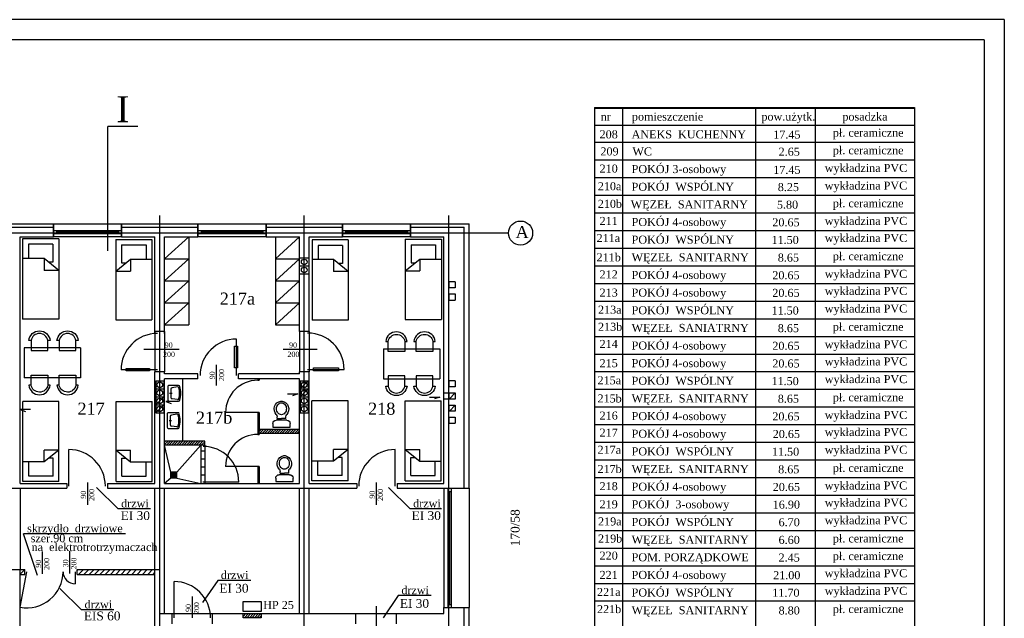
# Model space of a CAD drawing. Extents: x -4334 to 40851, y -15274 to 9778.
# Tile 15 of 15: x 38397 to 40851, y 8285 to 9778. Entities that reach past the tile are written whole.
import ezdxf

# ---------------------------------------------------------------- set-up
doc = ezdxf.new("R2010")
doc.units = 0
doc.header["$LTSCALE"] = 100
doc.header["$MEASUREMENT"] = 0
doc.linetypes.add('ACAD_ISO02W100', pattern=[15, 12, -3])
doc.linetypes.add('ACAD_ISO04W100', pattern=[30.5, 24, -3, 0.5, -3])
doc.layers.get('0').update_dxf_attribs({"color": 251, "linetype": 'CONTINUOUS'})
for name, color, linetype in [('CIENKIE', 251, 'CONTINUOUS'), ('NAPIS', 251, 'CONTINUOUS'), ('OSIE', 251, 'ACAD_ISO04W100'), ('PRZERYW', 251, 'ACAD_ISO02W100'), ('SCIANY', 251, 'CONTINUOUS'), ('urzadzenia', 251, 'CONTINUOUS'), ('URZĄDZENIA', 251, 'CONTINUOUS')]:
    doc.layers.add(name, color=color, linetype=linetype)
doc.styles.add('NEWROMAN', font='TIMES.TTF')

# ---------------------------------------------------------------- blocks, each defined once
blk = doc.blocks.new('R053')
for p, q in [((0.917, 0.692), (0.083, 0.692)), ((0, 0.608), (0, 0)), ((0.095, 0.075), (0.149, 0.421)), ((0.769, 0.492), (0.231, 0.492)), ((0.5, 0.575), (0.5, 0.408)), ((0.905, 0.075), (0.851, 0.421)), ((1, 0), (1, 0.608))]:
    blk.add_line(p, q)
for centre, radius, start, end in [((0.083, 0.608), 0.0833, 90, 180), ((0.917, 0.608), 0.0833, 0, 90), ((0.083, 0), 0.0833, 180, 254.04705), ((0.177, 0.062), 0.0833, 171.19534, 256.97978), ((0.231, 0.408), 0.0833, 90, 171.19534), ((0.769, 0.408), 0.0833, 8.80466, 90), ((0.823, 0.062), 0.0833, 283.02022, 8.80466), ((0.5, 1.458), 1.599, 254.04705, 285.95295), ((0.5, 1.458), 1.516, 256.97978, 283.02022), ((0.917, 0), 0.0833, 285.95295, 0)]:
    blk.add_arc(centre, radius, start, end)
blk = doc.blocks.new('R056')
for p, q in [((-0.332, 0.998), (0.335, 0.998)), ((-0.332, 0.865), (-0.332, 0.998)), ((0.335, 0.998), (0.335, 0.865)), ((0.201, 0.732), (-0.199, 0.732)), ((-0.165, 0.67), (0.001, 0.67)), ((-0.165, 0.67), (-0.165, 0.607)), ((0.168, 0.67), (0.001, 0.67)), ((0.168, 0.67), (0.168, 0.607))]:
    blk.add_line(p, q)
blk.add_lwpolyline([(0.001, 0.067, 0.117514), (0.071, 0.083, 0.104443), (0.135, 0.134, 0.090071), (0.175, 0.207, 0.08201), (0.19, 0.297, 0.08201), (0.175, 0.387, 0.090071), (0.135, 0.459, 0.104443), (0.071, 0.51, 0.117514), (0.001, 0.527, 0.117514), (-0.069, 0.51, 0.104443), (-0.132, 0.459, 0.090071), (-0.172, 0.387, 0.08201), (-0.187, 0.297, 0.08201), (-0.172, 0.207, 0.090071), (-0.132, 0.134, 0.104443), (-0.069, 0.083, 0.117514)], format="xyb", close=True)
for centre, radius, start, end in [((-0.199, 0.865), 0.133, 180, 270), ((0.201, 0.865), 0.133, 270, 0), ((0.038, 0.311), 0.315, 138.639, 258.4219), ((-0.299, 0.607), 0.133, 318.639, 0), ((-0.035, 0.311), 0.315, 281.5781, 41.361), ((0.301, 0.607), 0.133, 180, 221.361), ((0.001, 0.133), 0.133, 258.4219, 281.5781)]:
    blk.add_arc(centre, radius, start, end)

msp = doc.modelspace()

# ---------------------------------------------------------------- hatches: boundary and pattern name
at = {"layer": 'urzadzenia', "ltscale": 3}
h = msp.add_hatch(dxfattribs=at)
h.set_pattern_fill('ANSI31', color=256, scale=35, style=0)
h.paths.add_polyline_path([(39094.2, 8756.6), (38994.2, 8756.6), (38994.2, 8746.6), (39094.2, 8746.6)])
h = msp.add_hatch(dxfattribs=at)
h.set_pattern_fill('ANSI31', color=256, scale=75, style=0)
h.paths.add_polyline_path([(38540.2, 8406.6), (38540.2, 8394.6), (38734.2, 8394.6), (38734.2, 8406.6)])
h.paths.add_polyline_path([(38398.2, 8406.6), (38398.2, 8394.6), (38410.2, 8394.6), (38410.2, 8406.6)])
h = msp.add_hatch(dxfattribs=at)
h.set_pattern_fill('ANSI31', color=256, scale=35, style=0)
h.set_pattern_definition([(45, (16753.5367, 6995.7165), (-3.0935922, 3.0935922), [])])
h.paths.add_polyline_path([(38953.8, 8296.6), (38953.8, 8286.6), (38998.9, 8286.6), (38998.9, 8296.6)])
at = {"layer": 'URZĄDZENIA', "ltscale": 3}
h = msp.add_hatch(dxfattribs=at)
h.set_pattern_fill('ANSI31', color=256, scale=35, style=0)
h.set_pattern_definition([(45, (18913.5367, 6995.7165), (-3.0935922, 3.0935922), [])])
h.paths.add_polyline_path([(38858.2, 8726.6), (38858.2, 8716.6), (38758.2, 8716.6), (38758.2, 8726.6)])

# ---------------------------------------------------------------- linework, layer by layer
at = {"layer": 'CIENKIE', "ltscale": 3}
for p, q in [((40851, 9777.9), (32948.9, 9777.9)), ((40851, 9777.9), (40851, 6807.9)), ((40801, 9727.9), (33348.9, 9727.9)), ((40801, 9727.9), (40801, 6857.9)), ((38291.2, 9260.6), (38481.2, 9260.6)), ((38481.2, 9268.6), (38651.2, 9268.6)), ((38481.2, 9252.5), (38651.2, 9252.5)), ((38489.2, 9252.5), (38489.2, 9244.5)), ((38643.2, 9252.5), (38643.2, 9244.5)), ((38651.2, 9260.6), (38841.2, 9260.6)), ((38841.2, 9268.6), (39011.2, 9268.6)), ((38841.2, 9252.5), (39011.2, 9252.5)), ((38849.2, 9252.5), (38849.2, 9244.5)), ((39003.2, 9252.5), (39003.2, 9244.5)), ((39011.2, 9260.6), (39201.2, 9260.6)), ((39201.2, 9268.6), (39371.2, 9268.6)), ((39201.2, 9252.5), (39371.2, 9252.5)), ((39209.2, 9252.5), (39209.2, 9244.5)), ((39363.2, 9252.5), (39363.2, 9244.5)), ((39371.2, 9260.6), (39505.2, 9260.6)), ((39505.2, 8609.6), (39505.2, 9260.6)), ((38481.2, 9244.5), (38651.2, 9244.5)), ((38651.2, 9236.6), (38481.2, 9236.6)), ((38489.2, 9248.5), (38643.2, 9248.5)), ((38841.2, 9244.5), (39011.2, 9244.5)), ((39011.2, 9236.6), (38841.2, 9236.6)), ((38849.2, 9248.5), (39003.2, 9248.5)), ((39201.2, 9244.5), (39371.2, 9244.5)), ((39371.2, 9236.6), (39201.2, 9236.6)), ((39209.2, 9248.5), (39363.2, 9248.5)), ((38937.6, 8890.5), (38937.6, 8981.5)), ((38706.4, 8955.9), (38794.7, 8955.9)), ((39053.5, 8955.9), (39138.7, 8955.9)), ((38887.5, 8865.8), (38887.5, 8917.1)), ((38740.6, 8904.5), (38649.6, 8904.5)), ((39114.7, 8905.4), (39205.7, 8905.4)), ((39096.2, 8857.1), (39116.2, 8877.1)), ((38736.2, 8817.1), (38756.2, 8837.1)), ((39064.3, 8844.9), (39090.3, 8844.9)), ((39090.3, 8844.9), (39076.9, 8840)), ((39096.2, 8837.1), (39116.2, 8857.1)), ((39418.1, 8836.9), (39444.2, 8836.9)), ((39444.2, 8836.9), (39430.8, 8832)), ((39467.4, 8831.9), (39482.4, 8846.9)), ((38736.2, 8797.1), (38756.2, 8817.1)), ((38787.5, 8825.3), (38761.4, 8825.3)), ((38761.4, 8825.3), (38774.8, 8820.3)), ((39468.3, 8801.9), (39482.4, 8816.9)), ((38424, 8806), (38397.9, 8806)), ((38397.9, 8806), (38411.3, 8801.1)), ((38519.5, 8614.9), (38519.5, 8705.9)), ((39332.9, 8614.9), (39332.9, 8705.9)), ((38566.5, 8568.2), (38566.5, 8623.6)), ((39286.1, 8568.2), (39286.1, 8623.6)), ((38642.2, 8557.8), (38588.5, 8610.9)), ((39370, 8557.8), (39316.3, 8610.9)), ((39454.2, 8609.6), (39454.2, 8311.6)), ((39464.2, 8609.6), (39464.2, 8311.6)), ((39464.2, 8601.6), (39472.2, 8601.6)), ((39468.2, 8601.6), (39468.2, 8319.6)), ((39472.2, 8609.6), (39472.2, 8311.6)), ((39517.2, 8609.6), (39517.2, 8311.6)), ((38723.1, 8557.8), (38642.2, 8557.8)), ((39448.7, 8557.8), (39370, 8557.8)), ((38660.9, 8495.3), (38406.3, 8495.3)), ((38441.8, 8392), (38406.3, 8495.3)), ((38454.3, 8396.1), (38454.3, 8451.4)), ((38522, 8397), (38522, 8452.4)), ((38398.2, 8312.8), (38415.2, 8401.2)), ((38535.2, 8401.2), (38535.2, 8371.2)), ((38781.7, 8285.8), (38781.7, 8376.8)), ((38890.8, 8379.4), (38852.7, 8324.2)), ((38972.8, 8379.4), (38890.8, 8379.4)), ((38550.9, 8306), (38497.3, 8359)), ((38827.8, 8285.9), (38827.8, 8339.6)), ((39340.7, 8341.5), (39302.6, 8286.4)), ((39422.7, 8341.5), (39340.7, 8341.5)), ((39464.2, 8319.6), (39472.2, 8319.6)), ((38631.6, 8306), (38550.9, 8306)), ((39286.1, 8230.3), (39286.1, 8315.4)), ((39505.2, 7745.6), (39505.2, 8311.6))]:
    msp.add_line(p, q, dxfattribs=at)
at = {"layer": 'CIENKIE', "lineweight": 25, "ltscale": 3}
for p, q in [((39830, 9558.8), (40627, 9558.8)), ((39830, 9558.8), (39830, 9148.1)), ((39830, 9557.5), (40627, 9557.5)), ((39899.6, 9558.8), (39899.6, 7518.6)), ((40230.6, 9558.8), (40230.6, 7518.6)), ((40379.4, 9558.8), (40379.4, 7518.6)), ((40627, 9558.8), (40627, 7518.6)), ((39830, 9514.8), (40627, 9514.8)), ((39830, 9472.1), (40627, 9472.1)), ((39830, 9428.1), (40627, 9428.1)), ((39830, 9384.1), (40627, 9384.1)), ((39830, 9340.1), (40377.3, 9340.1)), ((39830, 9340.1), (40627, 9340.1)), ((39830, 9296.1), (40377.3, 9296.1)), ((39830, 9296.1), (40624.9, 9296.1)), ((39833.2, 9296.1), (40380.4, 9296.1)), ((39833.2, 9296.1), (40627, 9296.1)), ((39830, 9252.1), (40627, 9252.1)), ((39830, 9208.1), (40627, 9208.1)), ((39830, 9164.1), (40627, 9164.1)), ((39830, 9148.1), (39830, 7518.6)), ((39830, 9120.1), (40627, 9120.1)), ((39830, 9076.1), (40627, 9076.1)), ((39830, 9076.1), (40377.3, 9076.1)), ((39830, 9032.1), (40624.9, 9032.1)), ((39830, 9032.1), (40377.3, 9032.1)), ((39833.2, 9032.1), (40627, 9032.1)), ((39833.2, 9032.1), (40380.4, 9032.1)), ((39830, 8988.1), (40627, 8988.1)), ((39830, 8944.1), (40627, 8944.1)), ((39830, 8900.2), (40627, 8900.2)), ((39830, 8856.2), (40627, 8856.2)), ((39830, 8812.2), (40627, 8812.2)), ((39830, 8812.2), (40377.3, 8812.2)), ((39830, 8768.2), (40624.9, 8768.2)), ((39830, 8768.2), (40377.3, 8768.2)), ((39833.2, 8768.2), (40627, 8768.2)), ((39833.2, 8768.2), (40380.4, 8768.2)), ((39830, 8724.2), (40627, 8724.2)), ((39830, 8680.2), (40627, 8680.2)), ((39830, 8636.2), (40627, 8636.2)), ((39830, 8592.2), (40627, 8592.2)), ((39830, 8548.2), (40377.3, 8548.2)), ((39830, 8548.2), (40627, 8548.2)), ((39830, 8504.2), (40377.3, 8504.2)), ((39830, 8504.2), (40624.9, 8504.2)), ((39833.2, 8504.2), (40380.4, 8504.2)), ((39833.2, 8504.2), (40627, 8504.2)), ((39830, 8460.2), (40627, 8460.2)), ((39830, 8416.2), (40627, 8416.2)), ((39830, 8372.2), (40377.3, 8372.2)), ((39830, 8372.2), (40627, 8372.2)), ((39830, 8328.2), (40377.3, 8328.2)), ((39830, 8328.2), (40624.9, 8328.2)), ((39833.2, 8328.2), (40380.4, 8328.2)), ((39833.2, 8328.2), (40627, 8328.2))]:
    msp.add_line(p, q, dxfattribs=at)
at = {"layer": 'CIENKIE'}
for p, q in [((39096.2, 9183.7), (39116.2, 9183.7)), ((39096.2, 9163.7), (39116.2, 9163.7)), ((39096.2, 9143.7), (39116.2, 9143.7)), ((39482.7, 9123.8), (39467.7, 9123.8)), ((39467.7, 9108.8), (39467.7, 9123.8)), ((39482.7, 9108.8), (39467.7, 9108.8)), ((39482.7, 9123.8), (39482.7, 9108.8)), ((39467.6, 9078.8), (39467.6, 9093.8)), ((39467.7, 9093.8), (39482.7, 9093.8)), ((39482.7, 9093.8), (39482.7, 9078.8)), ((39467.7, 9078.6), (39482.7, 9078.6)), ((39482.4, 8877.5), (39467.4, 8877.5)), ((39467.4, 8861.9), (39467.4, 8876.9)), ((39482.4, 8861.9), (39467.4, 8861.9)), ((39482.4, 8876.9), (39482.4, 8861.9)), ((39454.2, 8846.9), (39482.4, 8846.9)), ((39467.4, 8831.9), (39467.4, 8846.9)), ((39482.4, 8846.9), (39482.4, 8831.9)), ((39482.4, 8831.9), (39454.2, 8831.9)), ((39466.2, 8816.9), (39482.4, 8816.9)), ((39467.4, 8801.9), (39467.4, 8816.9)), ((39482.4, 8816.9), (39482.4, 8801.9)), ((39482.4, 8801.9), (39466.2, 8801.9)), ((39467.4, 8786.9), (39482.4, 8786.9)), ((39467.4, 8771.9), (39467.4, 8786.9)), ((39482.4, 8786.9), (39482.4, 8771.9)), ((39467.4, 8771.6), (39482.4, 8771.6)), ((38953.8, 8286.6), (38953.8, 8296.6)), ((38998.9, 8296.6), (38998.9, 8286.6)), ((38998.9, 8286.6), (38953.8, 8286.6))]:
    msp.add_line(p, q, dxfattribs=at)
msp.add_lwpolyline([(38953.8, 8301.9), (38953.8, 8327.2), (38998.9, 8327.2), (38998.9, 8301.9)], close=True, dxfattribs=at)
at = {"layer": 'CIENKIE', "ltscale": 3}
msp.add_circle((39645.4, 9245.8), 30, dxfattribs=at)
at = {"layer": 'CIENKIE'}
for centre in [(39106.2, 9173.7), (39106.2, 9153.7), (38746.2, 8867.1), (39106.2, 8867.1), (38746.2, 8847.1), (38746.2, 8827.1), (39106.2, 8847.1), (39106.2, 8827.1), (38746.2, 8807.1), (39106.2, 8807.1)]:
    msp.add_circle(centre, 7, dxfattribs=at)
at = {"layer": 'CIENKIE', "ltscale": 3}
for centre, radius, start, end in [((38740.6, 8904.5), 91, 90, 180), ((38937.6, 8890.5), 91, 90, 180), ((39114.7, 8905.4), 91, 0, 90), ((38519.5, 8614.9), 91, 360, 90), ((39332.9, 8614.9), 91, 90, 180), ((38415.2, 8401.2), 90, 259.1121, 0), ((38535.2, 8401.2), 30, 180, 270), ((38781.7, 8285.8), 91, 0, 90)]:
    msp.add_arc(centre, radius, start, end, dxfattribs=at)
at = {"layer": 'OSIE', "ltscale": 3}
for p, q in [((38746.2, 7535.4), (38746.2, 9289.2)), ((39106.2, 7535.4), (39106.2, 9289.2)), ((39466.2, 7535.4), (39466.2, 9289.2)), ((33706.2, 9246.6), (39615.4, 9246.6))]:
    msp.add_line(p, q, dxfattribs=at)
at = {"layer": 'PRZERYW', "ltscale": 3}
for p, q in [((38734.2, 9000.6), (38734.2, 8899.6)), ((38758.2, 9000.6), (38758.2, 8899.6)), ((39094.2, 9000.6), (39094.2, 8899.6)), ((39118.2, 9000.6), (39118.2, 8899.6)), ((38398.2, 8609.6), (38398.2, 8406.6)), ((38734.2, 8406.6), (38734.2, 8609.6)), ((38758.2, 8296.6), (38758.2, 8609.6)), ((39094.2, 8296.6), (39094.2, 8609.6)), ((39118.2, 8296.6), (39118.2, 8609.6)), ((38776.7, 8296.6), (38877.7, 8296.6)), ((39235.2, 8296.6), (39336.2, 8296.6))]:
    msp.add_line(p, q, dxfattribs=at)
at = {"layer": 'PRZERYW'}
for points in [[(38932.3, 8963.8), (38940.1, 8963.8), (38940.1, 8909.7), (38932.3, 8909.7)], [(38662.8, 8907.8), (38720.8, 8907.8), (38720.8, 8902), (38662.8, 8902)], [(39129.4, 8909.7), (39191.3, 8909.7), (39191.3, 8902), (39129.4, 8902)]]:
    msp.add_lwpolyline(points, close=True, dxfattribs=at)
at = {"layer": 'SCIANY', "ltscale": 3}
for p, q in [((38691.1, 9511.8), (38616.8, 9511.8)), ((38616.8, 9201.4), (38616.8, 9511.8)), ((38291.2, 9268.6), (38481.2, 9268.6)), ((38481.2, 9268.6), (38481.2, 9236.6)), ((38481.2, 9236.6), (38481.2, 9268.6)), ((38651.2, 9268.6), (38841.2, 9268.6)), ((38651.2, 9268.6), (38651.2, 9236.6)), ((38651.2, 9236.6), (38651.2, 9268.6)), ((38841.2, 9236.6), (38841.2, 9268.6)), ((38841.2, 9268.6), (38841.2, 9236.6)), ((39011.2, 9268.6), (39201.2, 9268.6)), ((39011.2, 9236.6), (39011.2, 9268.6)), ((39011.2, 9268.6), (39011.2, 9236.6)), ((39201.2, 9268.6), (39201.2, 9236.6)), ((39201.2, 9236.6), (39201.2, 9268.6)), ((39371.2, 9268.6), (39517.2, 9268.6)), ((39371.2, 9268.6), (39371.2, 9236.6)), ((39371.2, 9236.6), (39371.2, 9268.6)), ((39517.2, 8609.6), (39517.2, 9268.6)), ((38398.2, 9236.6), (38481.2, 9236.6)), ((38651.2, 9236.6), (38734.2, 9236.6)), ((38758.2, 9236.6), (38841.2, 9236.6)), ((39011.2, 9236.6), (39094.2, 9236.6)), ((39118.2, 9236.6), (39201.2, 9236.6)), ((39371.2, 9236.6), (39454.2, 9236.6)), ((39454.2, 8621.6), (39454.2, 9236.6)), ((38758.2, 9000.6), (38734.2, 9000.6)), ((39118.2, 9000.6), (39094.2, 9000.6)), ((38758.2, 8899.6), (38734.2, 8899.6)), ((38841, 8894.6), (38758.2, 8894.6)), ((38841, 8882.6), (38841, 8894.6)), ((39094.2, 8894.6), (38942, 8894.6)), ((38942, 8882.6), (38942, 8894.6)), ((39118.2, 8899.6), (39094.2, 8899.6)), ((38841, 8882.6), (38758.2, 8882.6)), ((39094.2, 8882.6), (38942, 8882.6)), ((38994.2, 8756.6), (39094.2, 8756.6)), ((38994.2, 8746.6), (39094.2, 8746.6)), ((38858.2, 8726.6), (38758.2, 8726.6)), ((38858.2, 8716.6), (38758.2, 8716.6)), ((38398.2, 8621.6), (38514.5, 8621.6)), ((38514.5, 8621.6), (38514.5, 8609.6)), ((38615.5, 8621.6), (38615.5, 8609.6)), ((38615.5, 8621.6), (38734.2, 8621.6)), ((38758.2, 8621.6), (39094.2, 8621.6)), ((39118.2, 8621.6), (39236.9, 8621.6)), ((39236.9, 8621.6), (39236.9, 8609.6)), ((39337.9, 8621.6), (39337.9, 8609.6)), ((39337.9, 8621.6), (39454.2, 8621.6)), ((38257.9, 8609.6), (38514.5, 8609.6)), ((38615.5, 8609.6), (39236.9, 8609.6)), ((39337.9, 8609.6), (39517.2, 8609.6)), ((38257.9, 8406.6), (38410.2, 8406.6)), ((38398.2, 8394.6), (38410.2, 8394.6)), ((38540.2, 8406.6), (38746.2, 8406.6)), ((38540.2, 8394.6), (38734.2, 8394.6)), ((38746.2, 8296.6), (38776.7, 8296.6)), ((38877.7, 8296.6), (38998.9, 8296.6)), ((38998.9, 8296.6), (39235.2, 8296.6)), ((39235.2, 8271.6), (39235.2, 8296.6)), ((39336.2, 8296.6), (39454.2, 8296.6)), ((39336.2, 8271.6), (39336.2, 8296.6)), ((39454.2, 8311.6), (39517.2, 8311.6)), ((39454.2, 8296.6), (39454.2, 8311.6)), ((39517.2, 7737.6), (39517.2, 8311.6))]:
    msp.add_line(p, q, dxfattribs=at)
at = {"layer": 'SCIANY'}
for p, q in [((38398.2, 8621.6), (38398.2, 9236.6)), ((38398.2, 8797.1), (38398.2, 9236.6)), ((38734.2, 8995.6), (38734.2, 9236.6)), ((38734.2, 9000.6), (38734.2, 9236.6)), ((38758.2, 8995.6), (38758.2, 9236.6)), ((38758.2, 9000.6), (38758.2, 9236.6)), ((39094.2, 9000.6), (39094.2, 9236.6)), ((39118.2, 9000.6), (39118.2, 9236.6)), ((38734.2, 8621.6), (38734.2, 8899.6)), ((38734.2, 8797.1), (38734.2, 8894.6)), ((38758.2, 8894.6), (38758.2, 8899.6)), ((39094.2, 8894.6), (39094.2, 8899.6)), ((39118.2, 8621.6), (39118.2, 8899.6)), ((38758.2, 8621.6), (38758.2, 8882.6)), ((39094.2, 8621.6), (39094.2, 8882.6)), ((38994.2, 8746.6), (38994.2, 8756.6)), ((38858.2, 8716.6), (38858.2, 8726.6)), ((38398.2, 7769.6), (38398.2, 8406.6)), ((38410.2, 8394.6), (38410.2, 8406.6)), ((38540.2, 8394.6), (38540.2, 8406.6)), ((38734.2, 7769.6), (38734.2, 8406.6)), ((38746.2, 8296.6), (38746.2, 8406.6)), ((38776.7, 8271.6), (38776.7, 8296.6)), ((38877.7, 8271.6), (38877.7, 8296.6))]:
    msp.add_line(p, q, dxfattribs=at)
at = {"layer": 'urzadzenia'}
for p, q in [((38404.3, 9231.4), (38404.3, 9031.4)), ((38494.3, 9231.4), (38494.3, 9031.4)), ((38636.5, 9229.7), (38636.5, 9029.7)), ((38726.5, 9229.7), (38726.5, 9029.7)), ((38818.2, 9236.6), (38818.2, 9016.6)), ((39034.2, 9236.6), (39034.2, 9016.6)), ((39125.9, 9228.6), (39125.9, 9028.6)), ((39215.9, 9228.6), (39215.9, 9028.6)), ((39358.1, 9230.2), (39358.1, 9030.2)), ((39448.1, 9230.2), (39448.1, 9030.2)), ((38419, 9217.8), (38419, 9182.1)), ((38479.7, 9217.8), (38479.7, 9172.8)), ((38479.7, 9217.8), (38479.7, 9172.8)), ((38651.2, 9216.2), (38651.2, 9171.2)), ((38651.2, 9216.2), (38651.2, 9171.2)), ((38711.9, 9216.2), (38711.9, 9180.5)), ((39140.6, 9215.1), (39140.6, 9179.4)), ((39201.3, 9215.1), (39201.3, 9170)), ((39201.3, 9215.1), (39201.3, 9170)), ((39372.8, 9216.7), (39372.8, 9171.6)), ((39372.8, 9216.7), (39372.8, 9171.6)), ((39433.5, 9216.7), (39433.5, 9181)), ((38736.2, 8877.1), (38756.2, 8877.1)), ((38803.2, 8882.6), (38803.2, 8726.6)), ((38990.2, 8881.6), (38990.2, 8878.6)), ((38994.2, 8881.6), (38994.2, 8878.6)), ((39096.2, 8877.1), (39116.2, 8877.1)), ((38736.2, 8857.1), (38756.2, 8857.1)), ((38736.2, 8837.1), (38756.2, 8837.1)), ((39096.2, 8857.1), (39116.2, 8857.1)), ((39096.2, 8837.1), (39116.2, 8837.1)), ((38404.9, 8625.8), (38404.9, 8825.8)), ((38494.9, 8625.8), (38494.9, 8825.8)), ((38637.1, 8625.8), (38637.1, 8825.8)), ((38727.1, 8625.8), (38727.1, 8825.8)), ((38736.2, 8817.1), (38756.2, 8817.1)), ((39096.2, 8817.1), (39116.2, 8817.1)), ((39125.4, 8627.6), (39125.4, 8827.6)), ((39215.4, 8627.6), (39215.4, 8827.6)), ((39357.5, 8627.6), (39357.5, 8827.6)), ((39447.5, 8627.6), (39447.5, 8827.6)), ((38736.2, 8797.1), (38756.2, 8797.1)), ((38990.2, 8798.6), (38990.2, 8743.6)), ((38994.2, 8798.6), (38994.2, 8756.6)), ((39096.2, 8797.1), (39116.2, 8797.1)), ((38994.2, 8746.6), (38994.2, 8743.6)), ((38419.5, 8639.3), (38419.5, 8675)), ((38480.2, 8639.3), (38480.2, 8684.4)), ((38651.7, 8639.3), (38651.7, 8684.4)), ((38651.7, 8639.3), (38651.7, 8684.4)), ((38712.4, 8639.3), (38712.4, 8675)), ((38990.2, 8663.6), (38990.2, 8621.6)), ((38994.2, 8663.6), (38994.2, 8621.6)), ((39140, 8641.1), (39140, 8676.8)), ((39200.7, 8641.1), (39200.7, 8686.1)), ((39200.7, 8641.1), (39200.7, 8686.1)), ((39372.2, 8641.1), (39372.2, 8686.1)), ((39432.9, 8641.1), (39432.9, 8676.8))]:
    msp.add_line(p, q, dxfattribs=at)
at = {"layer": 'urzadzenia', "ltscale": 3}
for p, q in [((38494.3, 9231.4), (38404.3, 9231.4)), ((38636.5, 9229.7), (38726.5, 9229.7)), ((38758.2, 9181.6), (38818.2, 9236.6)), ((39034.2, 9181.6), (39094.2, 9236.6)), ((39215.9, 9228.6), (39125.9, 9228.6)), ((39358.1, 9230.2), (39448.1, 9230.2)), ((38479.7, 9217.8), (38419, 9217.8)), ((38651.2, 9216.2), (38711.9, 9216.2)), ((39201.3, 9215.1), (39140.6, 9215.1)), ((39372.8, 9216.7), (39433.5, 9216.7)), ((38457.7, 9182.1), (38404.3, 9182.1)), ((38494.3, 9152.7), (38457.7, 9182.1)), ((38457.7, 9182.1), (38457.7, 9152.7)), ((38636.5, 9151.1), (38673.1, 9180.5)), ((38673.1, 9180.5), (38673.1, 9151.1)), ((38673.1, 9180.5), (38726.5, 9180.5)), ((38758.2, 9126.6), (38818.2, 9181.6)), ((38758.2, 9181.6), (38818.2, 9181.6)), ((39034.2, 9126.6), (39094.2, 9181.6)), ((39034.2, 9181.6), (39094.2, 9181.6)), ((39179.3, 9179.4), (39125.9, 9179.4)), ((39179.3, 9179.4), (39179.3, 9149.9)), ((39215.9, 9149.9), (39179.3, 9179.4)), ((39358.1, 9151.5), (39394.7, 9181)), ((39394.7, 9181), (39448.1, 9181)), ((39394.7, 9181), (39394.7, 9151.5)), ((38479.7, 9172.8), (38469.3, 9172.8)), ((38651.2, 9171.2), (38661.5, 9171.2)), ((39201.3, 9170), (39191, 9170)), ((39372.8, 9171.6), (39383.1, 9171.6)), ((38494.3, 9152.7), (38457.7, 9152.7)), ((38636.5, 9151.1), (38673.1, 9151.1)), ((39215.9, 9149.9), (39179.3, 9149.9)), ((39358.1, 9151.5), (39394.7, 9151.5)), ((38758.2, 9071.6), (38818.2, 9126.6)), ((38758.2, 9126.6), (38818.2, 9126.6)), ((39034.2, 9071.6), (39094.2, 9126.6)), ((39034.2, 9126.6), (39094.2, 9126.6)), ((38758.2, 9016.6), (38818.2, 9071.6)), ((38758.2, 9071.6), (38818.2, 9071.6)), ((39034.2, 9016.6), (39094.2, 9071.6)), ((39034.2, 9071.6), (39094.2, 9071.6)), ((38494.3, 9031.4), (38404.3, 9031.4)), ((38636.5, 9029.7), (38726.5, 9029.7)), ((38758.2, 9016.6), (38818.2, 9016.6)), ((39034.2, 9016.6), (39094.2, 9016.6)), ((39215.9, 9028.6), (39125.9, 9028.6)), ((39358.1, 9030.2), (39448.1, 9030.2)), ((38408.3, 8959.6), (38408.3, 8884.6)), ((38548.3, 8959.6), (38408.3, 8959.6)), ((38548.3, 8959.6), (38548.3, 8884.6)), ((39304.1, 8957.4), (39444.1, 8957.4)), ((39304.1, 8957.4), (39304.1, 8882.4)), ((39444.1, 8957.4), (39444.1, 8882.4)), ((38548.3, 8884.6), (38408.3, 8884.6)), ((38736.2, 8877.1), (38736.2, 8797.1)), ((38756.2, 8877.1), (38756.2, 8797.1)), ((38990.2, 8878.6), (38994.2, 8878.6)), ((39096.2, 8877.1), (39096.2, 8797.1)), ((39116.2, 8877.1), (39116.2, 8797.1)), ((39304.1, 8882.4), (39444.1, 8882.4)), ((38494.9, 8825.8), (38404.9, 8825.8)), ((38637.1, 8825.8), (38727.1, 8825.8)), ((39215.4, 8827.6), (39125.4, 8827.6)), ((39357.5, 8827.6), (39447.5, 8827.6)), ((38994.2, 8798.6), (38910.2, 8798.6)), ((38990.2, 8798.6), (38994.2, 8798.6)), ((38990.2, 8743.6), (38994.2, 8743.6)), ((38494.9, 8704.5), (38458.3, 8704.5)), ((38494.9, 8704.5), (38458.3, 8675)), ((38458.3, 8675), (38458.3, 8704.5)), ((38637.1, 8704.5), (38673.6, 8675)), ((38637.1, 8704.5), (38673.6, 8704.5)), ((38673.6, 8675), (38673.6, 8704.5)), ((38858.2, 8701.6), (38848.2, 8701.6)), ((39215.4, 8706.2), (39178.8, 8706.2)), ((39178.8, 8676.8), (39178.8, 8706.2)), ((39215.4, 8706.2), (39178.8, 8676.8)), ((39357.5, 8706.2), (39394.1, 8676.8)), ((39357.5, 8706.2), (39394.1, 8706.2)), ((39394.1, 8676.8), (39394.1, 8706.2)), ((38458.3, 8675), (38404.9, 8675)), ((38480.2, 8684.4), (38469.9, 8684.4)), ((38651.7, 8684.4), (38662, 8684.4)), ((38673.6, 8675), (38727.1, 8675)), ((38858.2, 8681.6), (38848.2, 8681.6)), ((38994.2, 8663.6), (38910.2, 8663.6)), ((38990.2, 8663.6), (38994.2, 8663.6)), ((39178.8, 8676.8), (39125.4, 8676.8)), ((39200.7, 8686.1), (39190.4, 8686.1)), ((39372.2, 8686.1), (39382.5, 8686.1)), ((39394.1, 8676.8), (39447.5, 8676.8)), ((38480.2, 8639.3), (38419.5, 8639.3)), ((38651.7, 8639.3), (38712.4, 8639.3)), ((38788.4, 8649.4), (38773.4, 8649.4)), ((38773.4, 8634.4), (38773.4, 8649.4)), ((38788.4, 8646.4), (38773.4, 8646.4)), ((38788.4, 8643.4), (38773.4, 8643.4)), ((38788.4, 8640.4), (38773.4, 8640.4)), ((38788.4, 8634.4), (38788.4, 8649.4)), ((38858.2, 8661.6), (38848.2, 8661.6)), ((38858.2, 8641.6), (38848.2, 8641.6)), ((39200.7, 8641.1), (39140, 8641.1)), ((39372.2, 8641.1), (39432.9, 8641.1)), ((38494.9, 8625.8), (38404.9, 8625.8)), ((38637.1, 8625.8), (38727.1, 8625.8)), ((38788.4, 8637.4), (38773.4, 8637.4)), ((38788.4, 8634.4), (38773.4, 8634.4)), ((38943.2, 8624.6), (38853.1, 8624.6)), ((39215.4, 8627.6), (39125.4, 8627.6)), ((39357.5, 8627.6), (39447.5, 8627.6))]:
    msp.add_line(p, q, dxfattribs=at)
at = {"layer": 'URZĄDZENIA', "ltscale": 3}
for p, q in [((38773.4, 8649.4), (38758.2, 8716.6)), ((38788.4, 8649.4), (38848.2, 8716.6)), ((38848.2, 8716.6), (38848.2, 8621.6)), ((38858.2, 8716.6), (38858.2, 8621.6)), ((38773.4, 8634.4), (38758.2, 8621.6)), ((38788.4, 8634.4), (38848.2, 8621.6))]:
    msp.add_line(p, q, dxfattribs=at)
at = {"layer": 'URZĄDZENIA'}
for points in [[(38425.2, 8977.9), (38419.8, 8977.9, -0.895014), (38472.9, 8977.9), (38467.2, 8977.9, 0.825539), (38425.3, 8977.9), (38425.3, 8952.7), (38467.2, 8952.7), (38467.2, 8977.9)], [(38495.3, 8977.9), (38489.9, 8977.9, -0.895014), (38543, 8977.9), (38537.3, 8977.9, 0.825539), (38495.4, 8977.9), (38495.4, 8952.7), (38537.3, 8952.7), (38537.3, 8977.9)], [(39357.1, 8975.7), (39362.5, 8975.7, 0.895014), (39309.4, 8975.7), (39315.1, 8975.7, -0.825539), (39357, 8975.7), (39357, 8950.4), (39315.1, 8950.4), (39315.1, 8975.7)], [(39427.2, 8975.7), (39432.6, 8975.7, 0.895014), (39379.5, 8975.7), (39385.2, 8975.7, -0.825539), (39427.1, 8975.7), (39427.1, 8950.4), (39385.2, 8950.4), (39385.2, 8975.7)], [(38425.2, 8866.3), (38419.8, 8866.3, 0.895014), (38472.9, 8866.3), (38467.2, 8866.3, -0.825539), (38425.3, 8866.4), (38425.3, 8891.6), (38467.2, 8891.6), (38467.2, 8866.3)], [(38495.3, 8866.3), (38489.9, 8866.3, 0.895014), (38543, 8866.3), (38537.3, 8866.3, -0.825539), (38495.4, 8866.4), (38495.4, 8891.6), (38537.3, 8891.6), (38537.3, 8866.3)], [(39357.1, 8864.1), (39362.5, 8864.1, -0.895014), (39309.4, 8864.1), (39315.1, 8864.1, 0.825539), (39357, 8864.1), (39357, 8889.4), (39315.1, 8889.4), (39315.1, 8864.1)], [(39427.2, 8864.1), (39432.6, 8864.1, -0.895014), (39379.5, 8864.1), (39385.2, 8864.1, 0.825539), (39427.1, 8864.1), (39427.1, 8889.4), (39385.2, 8889.4), (39385.2, 8864.1)]]:
    msp.add_lwpolyline(points, format="xyb", dxfattribs=at)
at = {"layer": 'URZĄDZENIA', "ltscale": 3}
for centre, radius, start, end in [((38990.2, 8798.6), 80, 90, 180), ((38990.2, 8663.6), 80, 90, 180), ((38854.2, 8624.6), 89, 0, 90)]:
    msp.add_arc(centre, radius, start, end, dxfattribs=at)

# ---------------------------------------------------------------- block references
at = {"layer": 'URZĄDZENIA', "lineweight": 25, "ltscale": 3}
for name, p, xscale, yscale, zscale, rotation in [('R053', (38793.1, 8826.8), 39, 39, 39, 89.99999999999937), ('R056', (39049.4, 8826.9), -65, 65, 65, 179.9999999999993), ('R053', (38791.6, 8758.7), 39, 39, 39, 89.99999999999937), ('R056', (39056.6, 8690.8), -65, 65, 65, 179.9999999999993)]:
    msp.add_blockref(name, p, dxfattribs=dict(at, xscale=xscale, yscale=yscale, zscale=zscale, rotation=rotation))

# ---------------------------------------------------------------- texts
at = {"layer": 'NAPIS', "lineweight": 25, "ltscale": 3, "style": 'NEWROMAN'}
for s, height, p in [('I', 65, (38637.8, 9522.1)), ('pomieszczenie', 19.999, (39922.9, 9526.2)), ('pow.użytk.', 20, (40245.6, 9526.2)), ('posadzka', 20, (40447.4, 9526.2)), ('nr', 20, (39845.1, 9526.2)), ('208', 20, (39842.3, 9481.9)), ('ANEKS  KUCHENNY', 19.999, (39922.1, 9481.9)), ('17.45', 20, (40275, 9481.3)), ('pł. ceramiczne', 19.999, (40423.8, 9486.1)), ('209', 20, (39844.4, 9439.3)), ('WC', 20, (39924.2, 9439.3)), ('2.65', 20, (40288.5, 9438.6)), ('pł. ceramiczne', 19.999, (40423.8, 9442.1)), ('210', 20, (39842.3, 9396.6)), ('POKÓJ 3-osobowy', 19.999, (39922.1, 9395.3)), ('17.45', 20, (40275, 9393.3)), ('wykładzina PVC', 19.999, (40403.5, 9398.1)), ('POKÓJ  WSPÓLNY', 19.999, (39922.1, 9351.1)), ('wykładzina PVC', 19.999, (40403.5, 9354.1)), ('210a', 20, (39837.8, 9352.6)), ('8.25', 20, (40286.4, 9350.4)), ('210b', 20, (39837.8, 9308.6)), ('WĘZEŁ  SANITARNY', 19.999, (39920, 9307.3)), ('5.80', 20, (40284.2, 9306.6)), ('pł. ceramiczne', 19.999, (40423.8, 9310.1)), ('211', 20, (39842.3, 9266)), ('POKÓJ 4-osobowy', 19.999, (39922.1, 9263.3)), ('20.65', 20, (40272.8, 9262.6)), ('wykładzina PVC', 19.999, (40403.5, 9266.1)), ('A', 30, (39633, 9233.3)), ('211a', 20, (39834.7, 9223.3)), ('POKÓJ  WSPÓLNY', 19.999, (39922.1, 9219.3)), ('11.50', 20, (40270.7, 9218.6)), ('wykładzina PVC', 19.999, (40403.5, 9223.5)), ('211b', 20, (39834.7, 9175.3)), ('WĘZEŁ  SANITARNY', 19.999, (39922.1, 9175.3)), ('8.65', 20, (40286.4, 9174.6)), ('pł. ceramiczne', 19.999, (40423.8, 9178.1)), ('POKÓJ 4-osobowy', 19.999, (39922.1, 9131.3)), ('wykładzina PVC', 19.999, (40403.5, 9134.1)), ('212', 20, (39842.3, 9132.6)), ('20.65', 20, (40272.8, 9130.6)), ('213', 20, (39842.3, 9087.3)), ('POKÓJ 4-osobowy', 19.999, (39922.1, 9087.3)), ('20.65', 20, (40272.8, 9086.6)), ('wykładzina PVC', 19.999, (40403.5, 9091.5)), ('217a', 30, (38895.6, 9067.3)), ('213a', 20, (39838.4, 9044.6)), ('POKÓJ  WSPÓLNY', 19.999, (39922.1, 9043.3)), ('11.50', 20, (40270.7, 9042.6)), ('wykładzina PVC', 19.999, (40403.5, 9047.5)), ('213b', 20, (39838.4, 9002)), ('WĘZEŁ  SANIATRNY', 19.999, (39922.1, 8999.3)), ('8.65', 20, (40286.4, 8998.6)), ('pł. ceramiczne', 19.999, (40423.8, 9002.1)), ('POKÓJ 4-osobowy', 19.999, (39922.1, 8955.3)), ('wykładzina PVC', 19.999, (40403.5, 8958.1)), ('90', 13, (38758.5, 8959.9)), ('90', 13, (39068.5, 8959.9)), ('214', 20, (39842.3, 8959.3)), ('20.65', 20, (40272.8, 8954.6)), ('200', 13, (38754.3, 8936.8)), ('200', 13, (39064.4, 8936.8)), ('POKÓJ 4-osobowy', 19.999, (39922.1, 8911.3)), ('wykładzina PVC', 19.999, (40403.5, 8915.5)), ('215', 20, (39842.3, 8911.3)), ('20.65', 20, (40272.8, 8910.6)), ('215a', 20, (39837.1, 8868.6)), ('POKÓJ  WSPÓLNY', 19.999, (39922.1, 8867.3)), ('11.50', 20, (40270.7, 8866.6)), ('wykładzina PVC', 19.999, (40403.5, 8871.5)), ('215b', 20, (39837.1, 8823.3)), ('WĘZEŁ  SANITARNY', 19.999, (39922.1, 8823.3)), ('8.65', 20, (40286.4, 8822.6)), ('pł. ceramiczne', 19.999, (40423.8, 8826.1)), ('217', 30, (38541, 8792.8)), ('218', 30, (39265.3, 8792.8)), ('217b', 30, (38836.3, 8770.5)), ('216', 20, (39842.3, 8780.6)), ('POKÓJ 4-osobowy', 19.999, (39922.1, 8779.3)), ('20.65', 20, (40272.8, 8778.6)), ('wykładzina PVC', 19.999, (40403.5, 8782.1)), ('POKÓJ 4-osobowy', 19.999, (39922.1, 8735.3)), ('wykładzina PVC', 19.999, (40403.5, 8739.5)), ('217', 20, (39842.3, 8738)), ('20.65', 20, (40273.8, 8734.6)), ('217a', 20, (39837.1, 8695.3)), ('POKÓJ  WSPÓLNY', 19.999, (39922.1, 8691.3)), ('wykładzina PVC', 19.999, (40403.5, 8695.5)), ('11.50', 20, (40271.7, 8690.6)), ('217b', 20, (39837.1, 8647.3)), ('WĘZEŁ  SANITARNY', 19.999, (39922.1, 8647.3)), ('8.65', 20, (40287.4, 8646.6)), ('pł. ceramiczne', 19.999, (40423.8, 8650.2)), ('218', 20, (39842.3, 8604.6)), ('POKÓJ 4-osobowy', 19.999, (39922.1, 8603.3)), ('20.65', 20, (40273.8, 8602.6)), ('wykładzina PVC', 19.999, (40403.5, 8606.2)), ('drzwi  ', 20, (38649.9, 8561.5)), ('drzwi  ', 20, (39377.7, 8561.5)), ('219', 20, (39842.3, 8559.3)), ('POKÓJ  3-osobowy', 19.999, (39922.1, 8559.3)), ('16.90', 20, (40273.8, 8558.6)), ('wykładzina PVC', 19.999, (40403.5, 8563.5)), ('  EI 30', 22, (38632.2, 8530.2)), ('  EI 30', 22, (39357.3, 8530.2)), ('POKÓJ  WSPÓLNY', 19.999, (39922.1, 8515.3)), ('wykładzina PVC', 19.999, (40403.5, 8519.5)), ('skrzydło  drzwiowe ', 20, (38415.5, 8499.4)), ('219a', 20, (39838.4, 8516.6)), ('6.70', 20, (40288.4, 8514.6)), ('szer.90 cm', 20, (38424.4, 8474.8)), ('219b', 20, (39838.4, 8474)), ('WĘZEŁ  SANITARNY', 19.999, (39922.1, 8471.3)), ('6.60', 20, (40288.4, 8470.6)), ('pł. ceramiczne', 19.999, (40423.8, 8474.2)), ('na  elektrotrotrzymaczach', 20, (38426.7, 8452.7)), ('220', 20, (39842.3, 8431.3)), ('POM. PORZĄDKOWE', 19.999, (39922.1, 8427.3)), ('2.45', 20, (40288.4, 8426.6)), ('pł. ceramiczne', 19.999, (40423.8, 8430.2)), ('drzwi  ', 20, (38898.4, 8383.1)), ('221', 20, (39842.3, 8383.3)), ('POKÓJ 4-osobowy', 19.999, (39922.1, 8383.3)), ('21.00', 20, (40274.8, 8382.6)), ('wykładzina PVC', 19.999, (40403.5, 8387.5)), ('  EI 30', 22, (38878, 8349)), ('drzwi  ', 20, (39348.3, 8345.2)), ('221a', 20, (39835.8, 8340.7)), ('POKÓJ  WSPÓLNY', 19.999, (39922.1, 8339.3)), ('11.70', 20, (40272.6, 8338.6)), ('wykładzina PVC', 19.999, (40403.5, 8343.5)), ('drzwi  ', 20, (38558.7, 8309.7)), ('HP 25', 20, (39004, 8308.3)), ('  EI 30', 22, (39327.8, 8311.1)), ('221b', 20, (39835.8, 8298)), ('WĘZEŁ  SANITARNY', 19.999, (39922.1, 8295.3)), ('pł. ceramiczne', 19.999, (40423.8, 8298.2)), ('  EIS 60', 22, (38540.3, 8279.9)), ('8.80', 20, (40288.4, 8294.6))]:
    msp.add_text(s, height=height, dxfattribs=at).set_placement(p)
for s, height, p in [('90', 13, (38883.4, 8880.9)), ('200', 13, (38906.6, 8876.8)), ('90', 13, (38562.4, 8583.3)), ('200', 13, (38582.8, 8577.9)), ('90', 13, (39282, 8583.3)), ('200', 13, (39302.4, 8577.9)), ('170/58', 22, (39642.8, 8464.7)), ('90', 13, (38450.2, 8411.1)), ('200', 13, (38470.6, 8405.8)), ('30', 13, (38518, 8412.1)), ('200', 13, (38538.4, 8406.7)), ('90', 13, (38823.8, 8300.9)), ('200', 13, (38844.2, 8295.6))]:
    msp.add_text(s, height=height, rotation=90, dxfattribs=at).set_placement(p)

doc.saveas('drawing.dxf')
